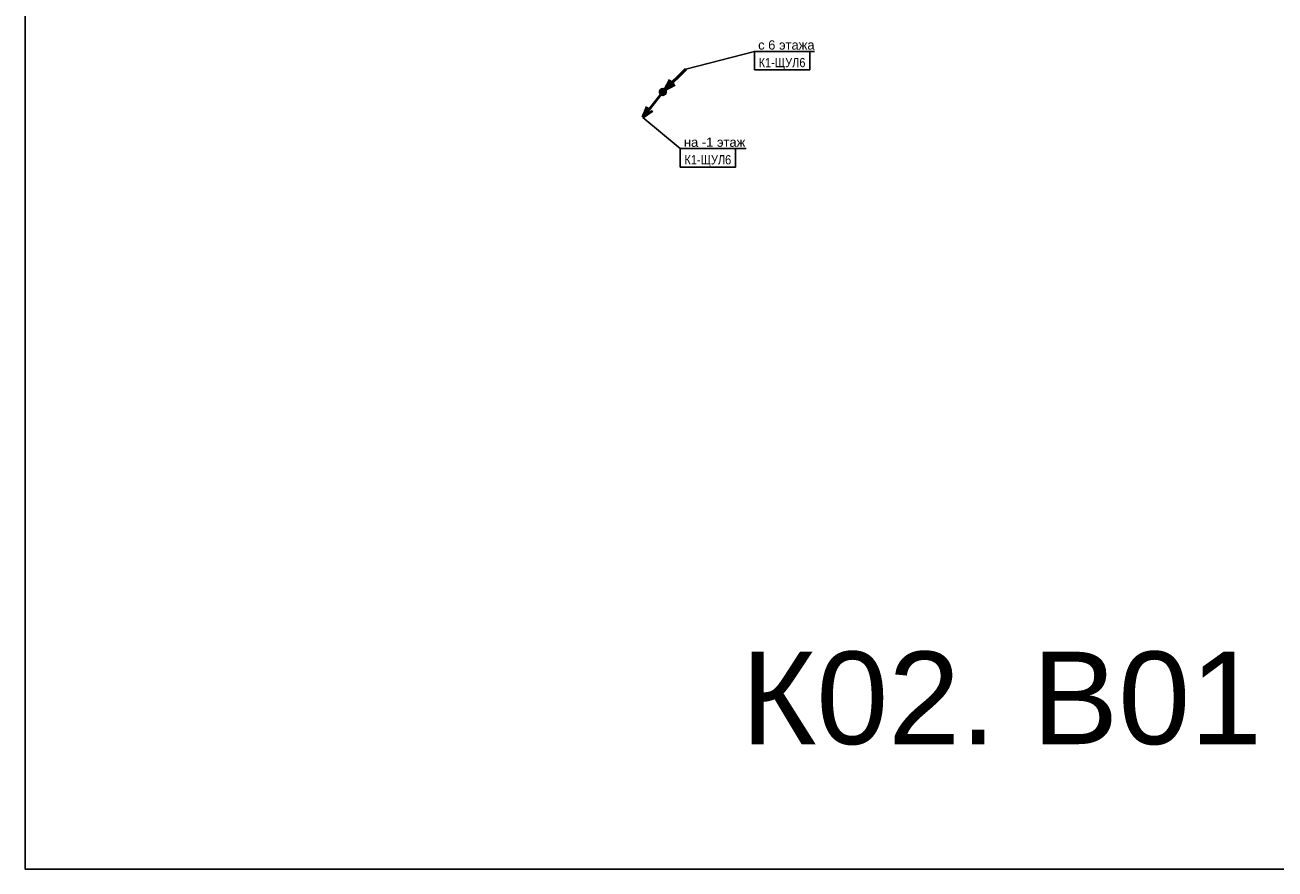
# Model space of a CAD drawing. Header units: millimetres. Extents: x -277772 to 277599, y -59564 to 282085.
# Tile 51 of 190: x -151674 to -117920, y 9064 to 31857. Entities that reach past the tile are written whole.
import ezdxf
from ezdxf import colors
from ezdxf.entities.mleader import LeaderData, LeaderLine
from ezdxf.enums import TextEntityAlignment as Align
from ezdxf.math import Vec2, Vec3

# ---------------------------------------------------------------- set-up
doc = ezdxf.new("R2018")
doc.units = ezdxf.units.MM
doc.set_wipeout_variables(frame=1)
doc.layers.add('UNPLOTTED', color=2, linetype='Continuous', plot=False)
doc.layers.add('КИП_выноска', color=6, linetype='Continuous', lineweight=25)
doc.styles.add('CP.Text', font='arial.ttf')
doc.styles.add('GOST 2.304', font='arial.ttf', dxfattribs={"width": 0.85})

# ---------------------------------------------------------------- blocks, each defined once
blk = doc.blocks.new('*U4')
at = {"color": 0}
blk.add_lwpolyline([(0, 410), (0, 0), (-569, 0), (-569, 410)], close=True, dxfattribs=at)
blk = doc.blocks.new('*U13')
at = {"lineweight": 50}
h = blk.add_hatch(color=256, dxfattribs=at)
h.dxf.hatch_style = 1
edge = h.paths.add_edge_path()
edge.add_arc((0, 0), 0.75, 45, 405)
for q in [(6.19, 6.19), (2.02, 3.29), (3.29, 2.02)]:
    blk.add_line((0.53, 0.53), q, dxfattribs=at)
blk.add_circle((0, 0), 0.75, dxfattribs=at)
blk = doc.blocks.new('_None')
blk = doc.blocks.new('*U11')
at = {"color": 0, "lineweight": 30, "width": 0.85, "flags": 104}
blk.add_attdef('ПРИМЕЧАНИЕ_2', text='', height=2.5, dxfattribs=at).set_placement((7.46, -7.53), align=Align.BOTTOM_CENTER)
at = {"color": 0, "lineweight": 30, "style": 'GOST 2.304', "width": 0.85}
for tag, p in [('ИМЯ_КАБЕЛЯ_3', (7.46, -12.5)), ('ИМЯ_КАБЕЛЯ_4', (7.46, -17.5)), ('ИМЯ_КАБЕЛЯ_5', (7.46, -22.5)), ('ИМЯ_КАБЕЛЯ_6', (7.46, -27.5)), ('ИМЯ_КАБЕЛЯ_7', (7.46, -32.5)), ('ИМЯ_КАБЕЛЯ_8', (7.46, -37.5)), ('ИМЯ_КАБЕЛЯ_9', (7.46, -42.5))]:
    blk.add_attdef(tag, text='', height=2.5, dxfattribs=at).set_placement(p, align=Align.BOTTOM_CENTER)
at = {"linetype": 'Continuous'}
blk.add_wipeout([(0, 2.5), (14.92, 2.5), (14.92, -2.5), (0, -2.5)], dxfattribs=at)
at = {"color": 0}
blk.add_line((0, -2.5), (0, 0), dxfattribs=at)
at = {"color": 0, "linetype": 'Continuous'}
blk.add_lwpolyline([(0, -2.5), (14.92, -2.5), (14.92, 2.5), (0, 2.5)], close=True, dxfattribs=at)
at = {"color": 0, "linetype": 'Continuous', "lineweight": 30, "ltscale": 75, "width": 0.85, "flags": 104}
blk.add_attdef('ПРИМЕЧАНИЕ_1', text='', height=2.5, dxfattribs=at).set_placement((7.46, 3.61), align=Align.BOTTOM_CENTER)
at = {"color": 0, "lineweight": 30, "style": 'GOST 2.304', "width": 0.85}
for tag, p in [('ИМЯ_КАБЕЛЯ_1', (7.46, -2.5)), ('ИМЯ_КАБЕЛЯ_2', (7.46, -7.5))]:
    blk.add_attdef(tag, text='', height=2.5, dxfattribs=at).set_placement(p, align=Align.BOTTOM_CENTER)
blk = doc.blocks.new('*U85')
at = {"lineweight": 50}
h = blk.add_hatch(color=256, dxfattribs=at)
h.dxf.hatch_style = 1
edge = h.paths.add_edge_path()
edge.add_arc((0, 0), 0.75, -127.7362, 232.2638)
for p, q in [((-0.46, -0.59), (-5.36, -6.92)), ((-5.36, -6.92), (-4.23, -4)), ((-5.36, -6.92), (-2.81, -5.1))]:
    blk.add_line(p, q, dxfattribs=at)
blk.add_circle((0, 0), 0.75, dxfattribs=at)

msp = doc.modelspace()

# ---------------------------------------------------------------- block references
at = {"layer": 'UNPLOTTED', "xscale": 100, "yscale": 100, "zscale": 100}
msp.add_blockref('*U4', (-94774, 9064), dxfattribs=at)
at = {"layer": 'КИП_выноска', "xscale": 100, "yscale": 100, "zscale": 100}
msp.add_blockref('*U13', (-134451, 30049), dxfattribs=at)

# ---------------------------------------------------------------- texts
at = {"layer": 'UNPLOTTED', "style": 'CP.Text'}
msp.add_text('К02. B01', height=2500, dxfattribs=at).set_placement((-118267, 12435), align=Align.RIGHT)

# ---------------------------------------------------------------- next in the draw order: leaders
at = {"layer": 'КИП_выноска'}
ml = msp.add_multileader_mtext('Standard', dxfattribs=at)
ml.set_content('с 6 этажа', color=256, style='CP.Text')
ml.set_leader_properties(color=256, linetype='ByLayer', lineweight=-1)
ml.set_arrow_properties(name='NONE')
ml.build(insert=Vec2(0, 0))
ml.multileader.update_dxf_attribs({"has_dogleg": 0, "text_left_attachment_type": 6, "text_right_attachment_type": 6, "dogleg_length": 0.5, "arrow_head_size": 300})
ctx = ml.context
ctx.base_point, ctx.char_height, ctx.arrow_head_size, ctx.landing_gap_size, ctx.plane_origin = Vec3(-131977, 31142), 250, 300, 100, Vec3(-129453, 28482)
ctx.left_attachment, ctx.right_attachment = 6, 6
notes = []
notes.append((ctx, [(0, (1, 1, 0), (-131977, 31142), (1, 0), 0.5, [(0, [(-133832, 30668)], 0, [])])]))
ctx.mtext.insert, ctx.mtext.width, ctx.mtext.flow_direction = Vec3(-131877, 31442), 1862.47, 5
ctx.mtext.has_bg_fill, ctx.mtext.bg_color, ctx.mtext.bg_scale_factor, ctx.mtext.bg_transparency, ctx.mtext.use_window_bg_color = 1, -1027028792, 1.5, 0, 1
ml = msp.add_multileader_mtext('Standard', dxfattribs=at)
ml.set_content('на -1 этаж', color=256, style='CP.Text')
ml.set_leader_properties(color=256, linetype='ByLayer', lineweight=-1)
ml.set_arrow_properties(name='NONE')
ml.build(insert=Vec2(0, 0))
ml.multileader.update_dxf_attribs({"has_dogleg": 0, "text_left_attachment_type": 6, "text_right_attachment_type": 6, "dogleg_length": 0.5, "arrow_head_size": 300})
ctx = ml.context
ctx.base_point, ctx.char_height, ctx.arrow_head_size, ctx.landing_gap_size, ctx.plane_origin = Vec3(-133981, 28517), 250, 300, 100, Vec3(-131458, 25857)
ctx.left_attachment, ctx.right_attachment = 6, 6
notes.append((ctx, [(0, (1, 1, 0), (-133982, 28517), (1, 0), 0.5, [(0, [(-134987, 29357)], 0, [])])]))
ctx.mtext.insert, ctx.mtext.width, ctx.mtext.flow_direction = Vec3(-133881, 28817), 1862.47, 5
ctx.mtext.has_bg_fill, ctx.mtext.bg_color, ctx.mtext.bg_scale_factor, ctx.mtext.bg_transparency, ctx.mtext.use_window_bg_color = 1, -1027028792, 1.5, 0, 1
for ctx, leaders in notes:
    for number, flags, end, landing, length, lines in leaders:
        leader = LeaderData()
        leader.index, (leader.has_last_leader_line, leader.has_dogleg_vector, leader.attachment_direction) = number, flags
        leader.last_leader_point, leader.dogleg_vector, leader.dogleg_length = Vec3(end), Vec3(landing), length
        for number, points, colour, breaks in lines:
            line = LeaderLine()
            line.index, line.vertices, line.color, line.breaks = number, Vec3.list(points), colors.encode_raw_color(colour), breaks
            leader.lines.append(line)
        ctx.leaders.append(leader)

# ---------------------------------------------------------------- next in the draw order: block references
ref = msp.add_blockref('*U11', (-131977, 30892), dxfattribs=dict(at, xscale=100, yscale=100, zscale=100))
lines = msp.add_mtext('\\W0.8500;', dxfattribs={"layer": '0', "color": 0, "linetype": 'Continuous', "lineweight": 30, "ltscale": 75, "insert": (-131231, 31253), "char_height": 2.5, "attachment_point": 1})
ref.add_attrib('ПРИМЕЧАНИЕ_1', '', (-131231, 31253), dxfattribs={"flags": 104}).embed_mtext(lines)
ref.add_attrib('ИМЯ_КАБЕЛЯ_1', 'К1-ЩУЛ6', dxfattribs={"layer": '0', "color": 0, "lineweight": 30, "height": 250, "style": 'GOST 2.304', "width": 0.85}).set_placement((-131231, 30642), align=Align.BOTTOM_CENTER)
lines = msp.add_mtext('\\W0.8500;', dxfattribs={"layer": '0', "color": 0, "lineweight": 30, "insert": (-131231, 30139), "char_height": 2.5, "attachment_point": 1})
ref.add_attrib('ПРИМЕЧАНИЕ_2', '', (-131231, 30139), dxfattribs={"flags": 104}).embed_mtext(lines)
at = {"layer": 'КИП_выноска', "xscale": 100, "yscale": 100, "zscale": 100}
msp.add_blockref('*U85', (-134451, 30049), dxfattribs=at)
at = {"layer": 'КИП_выноска'}
ref = msp.add_blockref('*U11', (-133981, 28267), dxfattribs=dict(at, xscale=100, yscale=100, zscale=100))
lines = msp.add_mtext('\\W0.8500;', dxfattribs={"layer": '0', "color": 0, "linetype": 'Continuous', "lineweight": 30, "ltscale": 75, "insert": (-133235, 28628), "char_height": 2.5, "attachment_point": 1})
ref.add_attrib('ПРИМЕЧАНИЕ_1', '', (-133235, 28628), dxfattribs={"flags": 104}).embed_mtext(lines)
ref.add_attrib('ИМЯ_КАБЕЛЯ_1', 'К1-ЩУЛ6', dxfattribs={"layer": '0', "color": 0, "lineweight": 30, "height": 250, "style": 'GOST 2.304', "width": 0.85}).set_placement((-133235, 28017), align=Align.BOTTOM_CENTER)
lines = msp.add_mtext('\\W0.8500;', dxfattribs={"layer": '0', "color": 0, "lineweight": 30, "insert": (-133235, 27514), "char_height": 2.5, "attachment_point": 1})
ref.add_attrib('ПРИМЕЧАНИЕ_2', '', (-133235, 27514), dxfattribs={"flags": 104}).embed_mtext(lines)

doc.saveas('drawing.dxf')
